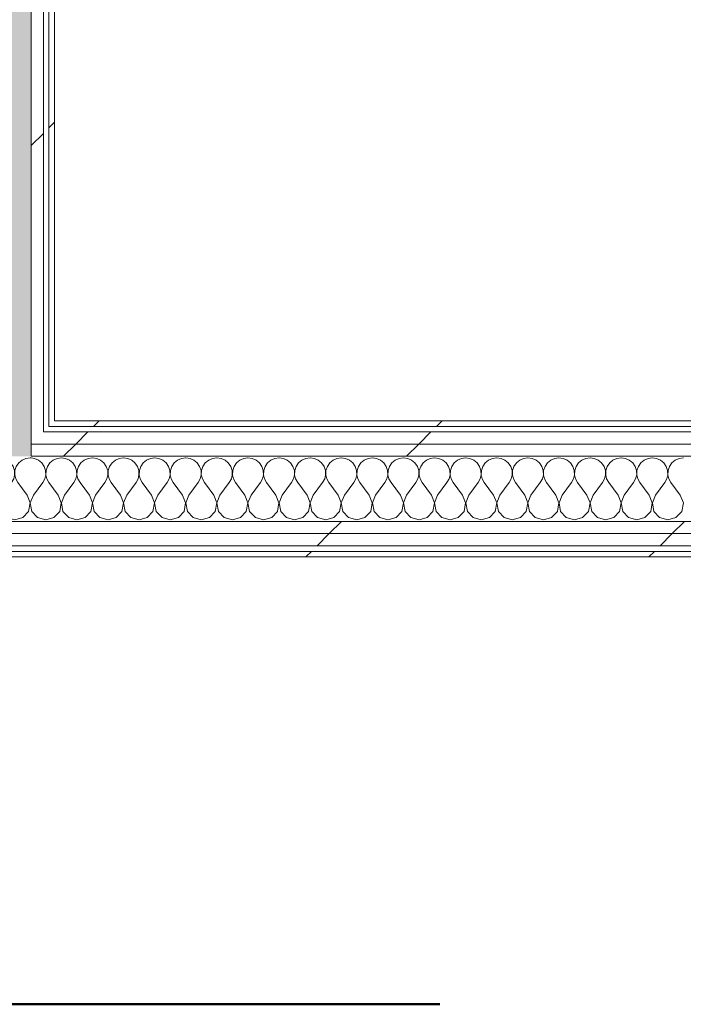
# Model space of a CAD drawing. Header units: millimetres. Extents: x -28277 to 305935, y -19284 to 4746.
# Tile 209 of 256: x 180820 to 181532, y -17757 to -16701. Entities that reach past the tile are written whole.
import ezdxf

# ---------------------------------------------------------------- set-up
doc = ezdxf.new("R2010")
doc.units = ezdxf.units.MM
doc.header["$MEASUREMENT"] = 0
doc.linetypes.add('Punto & Rayas', pattern=[1340.555525, 635, -352.777778, 0, -352.777747])
doc.linetypes.add('Wipeout_Contour', pattern=[1000, 0, -1000])
for name, color, linetype, lineweight, true_color in [('01_2D_Ambit_Pluma_Nº__242', 7, 'Continuous', 50, 0xfb0013), ('Nuevo_08_E_Envans secs_Pluma_Nº__102', 7, 'Continuous', 5, 0xcccccc), ('Nuevo_08_E_Envans secs_Pluma_Nº__171', 171, 'Continuous', 13, 0xaaaaff), ('Nuevo_08_E_Envans secs_Pluma_Nº__177', 7, 'Continuous', 15, 0xf7e046)]:
    doc.layers.add(name, color=color, linetype=linetype, lineweight=lineweight, true_color=true_color)
doc.layers.add('Nuevo_08_E_Envans secs', color=7, linetype='Continuous')
doc.layers.add('Nuevo_08_E_Envans secs_Pluma_Nº__1', color=7, linetype='Continuous', lineweight=5)
pattern_1 = [(45, (184431.64, 0), (-367.696, 367.696), [390, -130]), (45, (184431.64, 367.7), (-367.696, 367.696), [390, -130])]

# ---------------------------------------------------------------- blocks, each defined once
blk = doc.blocks.new('*X339', base_point=(184431.6, 0))
at = {"layer": 'Nuevo_08_E_Envans secs_Pluma_Nº__102', "color": 254, "linetype": 'Continuous', "lineweight": 5, "true_color": 0xcccccc}
for p, q in [((180793.8, -17171.3), (180792.7, -17171.7)), ((180798.3, -17170.6), (180793.8, -17171.3)), ((180802.9, -17171.3), (180798.3, -17170.6)), ((180807.1, -17173.1), (180802.9, -17171.3)), ((180810.6, -17176.1), (180807.1, -17173.1)), ((180822.9, -17173.1), (180819.3, -17176.1)), ((180827.1, -17171.3), (180822.9, -17173.1)), ((180831.6, -17170.6), (180827.1, -17171.3)), ((180832.7, -17170.8), (180831.6, -17170.6)), ((180813.2, -17179.9), (180810.6, -17176.1)), ((180814.7, -17184.2), (180813.2, -17179.9)), ((180814.9, -17188.8), (180814.7, -17184.2)), ((180815.3, -17184.2), (180815, -17188.8)), ((180816.7, -17179.9), (180815.3, -17184.2)), ((180819.3, -17176.1), (180816.7, -17179.9)), ((180811.6, -17197.3), (180813.9, -17193.3)), ((180813.9, -17193.3), (180814.9, -17188.8)), ((180815, -17188.8), (180816.1, -17193.3)), ((180816.1, -17193.3), (180818.3, -17197.3)), ((180801.6, -17210.6), (180811.6, -17197.3)), ((180828.3, -17210.6), (180818.3, -17197.3)), ((180795, -17210.6), (180792.7, -17207.7)), ((180798.2, -17219.1), (180795, -17210.6)), ((180801.6, -17210.6), (180798.4, -17219.1)), ((180831.6, -17219.1), (180828.3, -17210.6)), ((180832.7, -17216.4), (180831.7, -17219.1)), ((180796.6, -17228.1), (180798.2, -17219.1)), ((180798.4, -17219.1), (180800.1, -17228.1)), ((180829.9, -17228.1), (180831.6, -17219.1)), ((180831.7, -17219.1), (180832.7, -17224.6)), ((180792.7, -17232.3), (180796.6, -17228.1)), ((180800.1, -17228.1), (180806.2, -17234.8)), ((180806.2, -17234.8), (180815, -17237.3)), ((180815, -17237.3), (180823.7, -17234.8)), ((180823.7, -17234.8), (180829.9, -17228.1))]:
    blk.add_line(p, q, dxfattribs=at)
blk = doc.blocks.new('*X340', base_point=(184431.6, 0))
at = {"layer": 'Nuevo_08_E_Envans secs_Pluma_Nº__102', "color": 254, "linetype": 'Continuous', "lineweight": 5, "true_color": 0xcccccc}
for p, q in [((180836.2, -17171.3), (180832.7, -17170.8)), ((180840.4, -17173.1), (180836.2, -17171.3)), ((180843.9, -17176.1), (180840.4, -17173.1)), ((180856.2, -17173.1), (180852.7, -17176.1)), ((180860.4, -17171.3), (180856.2, -17173.1)), ((180865, -17170.6), (180860.4, -17171.3)), ((180869.5, -17171.3), (180865, -17170.6)), ((180873.7, -17173.1), (180869.5, -17171.3)), ((180877.3, -17176.1), (180873.7, -17173.1)), ((180889.5, -17173.1), (180886, -17176.1)), ((180893.8, -17171.3), (180889.5, -17173.1)), ((180898.3, -17170.6), (180893.8, -17171.3)), ((180902.9, -17171.3), (180898.3, -17170.6)), ((180907.1, -17173.1), (180902.9, -17171.3)), ((180910.6, -17176.1), (180907.1, -17173.1)), ((180922.9, -17173.1), (180919.3, -17176.1)), ((180927.1, -17171.3), (180922.9, -17173.1)), ((180931.6, -17170.6), (180927.1, -17171.3)), ((180936.2, -17171.3), (180931.6, -17170.6)), ((180940.4, -17173.1), (180936.2, -17171.3)), ((180943.9, -17176.1), (180940.4, -17173.1)), ((180956.2, -17173.1), (180952.7, -17176.1)), ((180960.4, -17171.3), (180956.2, -17173.1)), ((180965, -17170.6), (180960.4, -17171.3)), ((180969.5, -17171.3), (180965, -17170.6)), ((180973.7, -17173.1), (180969.5, -17171.3)), ((180977.3, -17176.1), (180973.7, -17173.1)), ((180989.5, -17173.1), (180986, -17176.1)), ((180993.8, -17171.3), (180989.5, -17173.1)), ((180998.3, -17170.6), (180993.8, -17171.3)), ((181002.9, -17171.3), (180998.3, -17170.6)), ((181007.1, -17173.1), (181002.9, -17171.3)), ((181010.6, -17176.1), (181007.1, -17173.1)), ((181022.9, -17173.1), (181019.3, -17176.1)), ((181027.1, -17171.3), (181022.9, -17173.1)), ((181031.6, -17170.6), (181027.1, -17171.3)), ((181036.2, -17171.3), (181031.6, -17170.6)), ((181040.4, -17173.1), (181036.2, -17171.3)), ((181043.9, -17176.1), (181040.4, -17173.1)), ((181056.2, -17173.1), (181052.7, -17176.1)), ((181060.4, -17171.3), (181056.2, -17173.1)), ((181065, -17170.6), (181060.4, -17171.3)), ((181069.5, -17171.3), (181065, -17170.6)), ((181073.7, -17173.1), (181069.5, -17171.3)), ((181077.3, -17176.1), (181073.7, -17173.1)), ((181089.5, -17173.1), (181086, -17176.1)), ((181093.8, -17171.3), (181089.5, -17173.1)), ((181098.3, -17170.6), (181093.8, -17171.3)), ((181102.9, -17171.3), (181098.3, -17170.6)), ((181107.1, -17173.1), (181102.9, -17171.3)), ((181110.6, -17176.1), (181107.1, -17173.1)), ((181122.9, -17173.1), (181119.3, -17176.1)), ((181127.1, -17171.3), (181122.9, -17173.1)), ((181131.6, -17170.6), (181127.1, -17171.3)), ((181136.2, -17171.3), (181131.6, -17170.6)), ((181140.4, -17173.1), (181136.2, -17171.3)), ((181143.9, -17176.1), (181140.4, -17173.1)), ((181156.2, -17173.1), (181152.7, -17176.1)), ((181160.4, -17171.3), (181156.2, -17173.1)), ((181165, -17170.6), (181160.4, -17171.3)), ((181169.5, -17171.3), (181165, -17170.6)), ((181173.7, -17173.1), (181169.5, -17171.3)), ((181177.3, -17176.1), (181173.7, -17173.1)), ((181189.5, -17173.1), (181186, -17176.1)), ((181193.8, -17171.3), (181189.5, -17173.1)), ((181198.3, -17170.6), (181193.8, -17171.3)), ((181202.9, -17171.3), (181198.3, -17170.6)), ((181207.1, -17173.1), (181202.9, -17171.3)), ((181210.6, -17176.1), (181207.1, -17173.1)), ((181222.9, -17173.1), (181219.3, -17176.1)), ((181227.1, -17171.3), (181222.9, -17173.1)), ((181231.6, -17170.6), (181227.1, -17171.3)), ((181236.2, -17171.3), (181231.6, -17170.6)), ((181240.4, -17173.1), (181236.2, -17171.3)), ((181243.9, -17176.1), (181240.4, -17173.1)), ((181256.2, -17173.1), (181252.7, -17176.1)), ((181260.4, -17171.3), (181256.2, -17173.1)), ((181265, -17170.6), (181260.4, -17171.3)), ((181269.5, -17171.3), (181265, -17170.6)), ((181273.7, -17173.1), (181269.5, -17171.3)), ((181277.3, -17176.1), (181273.7, -17173.1)), ((181289.5, -17173.1), (181286, -17176.1)), ((181293.8, -17171.3), (181289.5, -17173.1)), ((181298.3, -17170.6), (181293.8, -17171.3)), ((181302.9, -17171.3), (181298.3, -17170.6)), ((181307.1, -17173.1), (181302.9, -17171.3)), ((181310.6, -17176.1), (181307.1, -17173.1)), ((181322.9, -17173.1), (181319.3, -17176.1)), ((181327.1, -17171.3), (181322.9, -17173.1)), ((181331.6, -17170.6), (181327.1, -17171.3)), ((181336.2, -17171.3), (181331.6, -17170.6)), ((181340.4, -17173.1), (181336.2, -17171.3)), ((181343.9, -17176.1), (181340.4, -17173.1)), ((181356.2, -17173.1), (181352.7, -17176.1)), ((181360.4, -17171.3), (181356.2, -17173.1)), ((181365, -17170.6), (181360.4, -17171.3)), ((181369.5, -17171.3), (181365, -17170.6)), ((181373.7, -17173.1), (181369.5, -17171.3)), ((181377.3, -17176.1), (181373.7, -17173.1)), ((181389.5, -17173.1), (181386, -17176.1)), ((181393.8, -17171.3), (181389.5, -17173.1)), ((181398.3, -17170.6), (181393.8, -17171.3)), ((181402.9, -17171.3), (181398.3, -17170.6)), ((181407.1, -17173.1), (181402.9, -17171.3)), ((181410.6, -17176.1), (181407.1, -17173.1)), ((181422.9, -17173.1), (181419.3, -17176.1)), ((181427.1, -17171.3), (181422.9, -17173.1)), ((181431.6, -17170.6), (181427.1, -17171.3)), ((181436.2, -17171.3), (181431.6, -17170.6)), ((181440.4, -17173.1), (181436.2, -17171.3)), ((181443.9, -17176.1), (181440.4, -17173.1)), ((181456.2, -17173.1), (181452.7, -17176.1)), ((181460.4, -17171.3), (181456.2, -17173.1)), ((181465, -17170.6), (181460.4, -17171.3)), ((181469.5, -17171.3), (181465, -17170.6)), ((181473.7, -17173.1), (181469.5, -17171.3)), ((181477.3, -17176.1), (181473.7, -17173.1)), ((181489.5, -17173.1), (181486, -17176.1)), ((181493.8, -17171.3), (181489.5, -17173.1)), ((181498.3, -17170.6), (181493.8, -17171.3)), ((181502.9, -17171.3), (181498.3, -17170.6)), ((181507.1, -17173.1), (181502.9, -17171.3)), ((181510.6, -17176.1), (181507.1, -17173.1)), ((181522.9, -17173.1), (181519.3, -17176.1)), ((181527.1, -17171.3), (181522.9, -17173.1)), ((181531.6, -17170.6), (181527.1, -17171.3)), ((180846.6, -17179.9), (180843.9, -17176.1)), ((180848, -17184.2), (180846.6, -17179.9)), ((180848.2, -17188.8), (180848, -17184.2)), ((180848.6, -17184.2), (180848.4, -17188.8)), ((180850.1, -17179.9), (180848.6, -17184.2)), ((180852.7, -17176.1), (180850.1, -17179.9)), ((180879.9, -17179.9), (180877.3, -17176.1)), ((180881.4, -17184.2), (180879.9, -17179.9)), ((180881.6, -17188.8), (180881.4, -17184.2)), ((180881.9, -17184.2), (180881.7, -17188.8)), ((180883.4, -17179.9), (180881.9, -17184.2)), ((180886, -17176.1), (180883.4, -17179.9)), ((180913.2, -17179.9), (180910.6, -17176.1)), ((180914.7, -17184.2), (180913.2, -17179.9)), ((180914.9, -17188.8), (180914.7, -17184.2)), ((180915.3, -17184.2), (180915, -17188.8)), ((180916.7, -17179.9), (180915.3, -17184.2)), ((180919.3, -17176.1), (180916.7, -17179.9)), ((180946.6, -17179.9), (180943.9, -17176.1)), ((180948, -17184.2), (180946.6, -17179.9)), ((180948.2, -17188.8), (180948, -17184.2)), ((180948.6, -17184.2), (180948.4, -17188.8)), ((180950.1, -17179.9), (180948.6, -17184.2)), ((180952.7, -17176.1), (180950.1, -17179.9)), ((180979.9, -17179.9), (180977.3, -17176.1)), ((180981.4, -17184.2), (180979.9, -17179.9)), ((180981.6, -17188.8), (180981.4, -17184.2)), ((180981.9, -17184.2), (180981.7, -17188.8)), ((180983.4, -17179.9), (180981.9, -17184.2)), ((180986, -17176.1), (180983.4, -17179.9)), ((181013.2, -17179.9), (181010.6, -17176.1)), ((181014.7, -17184.2), (181013.2, -17179.9)), ((181014.9, -17188.8), (181014.7, -17184.2)), ((181015.3, -17184.2), (181015, -17188.8)), ((181016.7, -17179.9), (181015.3, -17184.2)), ((181019.3, -17176.1), (181016.7, -17179.9)), ((181046.6, -17179.9), (181043.9, -17176.1)), ((181048, -17184.2), (181046.6, -17179.9)), ((181048.2, -17188.8), (181048, -17184.2)), ((181048.6, -17184.2), (181048.4, -17188.8)), ((181050.1, -17179.9), (181048.6, -17184.2)), ((181052.7, -17176.1), (181050.1, -17179.9)), ((181079.9, -17179.9), (181077.3, -17176.1)), ((181081.4, -17184.2), (181079.9, -17179.9)), ((181081.6, -17188.8), (181081.4, -17184.2)), ((181081.9, -17184.2), (181081.7, -17188.8)), ((181083.4, -17179.9), (181081.9, -17184.2)), ((181086, -17176.1), (181083.4, -17179.9)), ((181113.2, -17179.9), (181110.6, -17176.1)), ((181114.7, -17184.2), (181113.2, -17179.9)), ((181114.9, -17188.8), (181114.7, -17184.2)), ((181115.3, -17184.2), (181115, -17188.8)), ((181116.7, -17179.9), (181115.3, -17184.2)), ((181119.3, -17176.1), (181116.7, -17179.9)), ((181146.6, -17179.9), (181143.9, -17176.1)), ((181148, -17184.2), (181146.6, -17179.9)), ((181148.2, -17188.8), (181148, -17184.2)), ((181148.6, -17184.2), (181148.4, -17188.8)), ((181150.1, -17179.9), (181148.6, -17184.2)), ((181152.7, -17176.1), (181150.1, -17179.9)), ((181179.9, -17179.9), (181177.3, -17176.1)), ((181181.4, -17184.2), (181179.9, -17179.9)), ((181181.6, -17188.8), (181181.4, -17184.2)), ((181181.9, -17184.2), (181181.7, -17188.8)), ((181183.4, -17179.9), (181181.9, -17184.2)), ((181186, -17176.1), (181183.4, -17179.9)), ((181213.2, -17179.9), (181210.6, -17176.1)), ((181214.7, -17184.2), (181213.2, -17179.9)), ((181214.9, -17188.8), (181214.7, -17184.2)), ((181215.3, -17184.2), (181215, -17188.8)), ((181216.7, -17179.9), (181215.3, -17184.2)), ((181219.3, -17176.1), (181216.7, -17179.9)), ((181246.6, -17179.9), (181243.9, -17176.1)), ((181248, -17184.2), (181246.6, -17179.9)), ((181248.2, -17188.8), (181248, -17184.2)), ((181248.6, -17184.2), (181248.4, -17188.8)), ((181250.1, -17179.9), (181248.6, -17184.2)), ((181252.7, -17176.1), (181250.1, -17179.9)), ((181279.9, -17179.9), (181277.3, -17176.1)), ((181281.4, -17184.2), (181279.9, -17179.9)), ((181281.6, -17188.8), (181281.4, -17184.2)), ((181281.9, -17184.2), (181281.7, -17188.8)), ((181283.4, -17179.9), (181281.9, -17184.2)), ((181286, -17176.1), (181283.4, -17179.9)), ((181313.2, -17179.9), (181310.6, -17176.1)), ((181314.7, -17184.2), (181313.2, -17179.9)), ((181314.9, -17188.8), (181314.7, -17184.2)), ((181315.3, -17184.2), (181315, -17188.8)), ((181316.7, -17179.9), (181315.3, -17184.2)), ((181319.3, -17176.1), (181316.7, -17179.9)), ((181346.6, -17179.9), (181343.9, -17176.1)), ((181348, -17184.2), (181346.6, -17179.9)), ((181348.2, -17188.8), (181348, -17184.2)), ((181348.6, -17184.2), (181348.4, -17188.8)), ((181350.1, -17179.9), (181348.6, -17184.2)), ((181352.7, -17176.1), (181350.1, -17179.9)), ((181379.9, -17179.9), (181377.3, -17176.1)), ((181381.4, -17184.2), (181379.9, -17179.9)), ((181381.6, -17188.8), (181381.4, -17184.2)), ((181381.9, -17184.2), (181381.7, -17188.8)), ((181383.4, -17179.9), (181381.9, -17184.2)), ((181386, -17176.1), (181383.4, -17179.9)), ((181413.2, -17179.9), (181410.6, -17176.1)), ((181414.7, -17184.2), (181413.2, -17179.9)), ((181414.9, -17188.8), (181414.7, -17184.2)), ((181415.3, -17184.2), (181415, -17188.8)), ((181416.7, -17179.9), (181415.3, -17184.2)), ((181419.3, -17176.1), (181416.7, -17179.9)), ((181446.6, -17179.9), (181443.9, -17176.1)), ((181448, -17184.2), (181446.6, -17179.9)), ((181448.2, -17188.8), (181448, -17184.2)), ((181448.6, -17184.2), (181448.4, -17188.8)), ((181450.1, -17179.9), (181448.6, -17184.2)), ((181452.7, -17176.1), (181450.1, -17179.9)), ((181479.9, -17179.9), (181477.3, -17176.1)), ((181481.4, -17184.2), (181479.9, -17179.9)), ((181481.6, -17188.8), (181481.4, -17184.2)), ((181481.9, -17184.2), (181481.7, -17188.8)), ((181483.4, -17179.9), (181481.9, -17184.2)), ((181486, -17176.1), (181483.4, -17179.9)), ((181513.2, -17179.9), (181510.6, -17176.1)), ((181514.7, -17184.2), (181513.2, -17179.9)), ((181514.9, -17188.8), (181514.7, -17184.2)), ((181515.3, -17184.2), (181515, -17188.8)), ((181516.7, -17179.9), (181515.3, -17184.2)), ((181519.3, -17176.1), (181516.7, -17179.9)), ((180845, -17197.3), (180847.2, -17193.3)), ((180847.2, -17193.3), (180848.2, -17188.8)), ((180848.4, -17188.8), (180849.4, -17193.3)), ((180849.4, -17193.3), (180851.6, -17197.3)), ((180878.3, -17197.3), (180880.5, -17193.3)), ((180880.5, -17193.3), (180881.6, -17188.8)), ((180881.7, -17188.8), (180882.8, -17193.3)), ((180882.8, -17193.3), (180885, -17197.3)), ((180911.6, -17197.3), (180913.9, -17193.3)), ((180913.9, -17193.3), (180914.9, -17188.8)), ((180915, -17188.8), (180916.1, -17193.3)), ((180916.1, -17193.3), (180918.3, -17197.3)), ((180945, -17197.3), (180947.2, -17193.3)), ((180947.2, -17193.3), (180948.2, -17188.8)), ((180948.4, -17188.8), (180949.4, -17193.3)), ((180949.4, -17193.3), (180951.6, -17197.3)), ((180978.3, -17197.3), (180980.5, -17193.3)), ((180980.5, -17193.3), (180981.6, -17188.8)), ((180981.7, -17188.8), (180982.8, -17193.3)), ((180982.8, -17193.3), (180985, -17197.3)), ((181011.6, -17197.3), (181013.9, -17193.3)), ((181013.9, -17193.3), (181014.9, -17188.8)), ((181015, -17188.8), (181016.1, -17193.3)), ((181016.1, -17193.3), (181018.3, -17197.3)), ((181045, -17197.3), (181047.2, -17193.3)), ((181047.2, -17193.3), (181048.2, -17188.8)), ((181048.4, -17188.8), (181049.4, -17193.3)), ((181049.4, -17193.3), (181051.6, -17197.3)), ((181078.3, -17197.3), (181080.5, -17193.3)), ((181080.5, -17193.3), (181081.6, -17188.8)), ((181081.7, -17188.8), (181082.8, -17193.3)), ((181082.8, -17193.3), (181085, -17197.3)), ((181111.6, -17197.3), (181113.9, -17193.3)), ((181113.9, -17193.3), (181114.9, -17188.8)), ((181115, -17188.8), (181116.1, -17193.3)), ((181116.1, -17193.3), (181118.3, -17197.3)), ((181145, -17197.3), (181147.2, -17193.3)), ((181147.2, -17193.3), (181148.2, -17188.8)), ((181148.4, -17188.8), (181149.4, -17193.3)), ((181149.4, -17193.3), (181151.6, -17197.3)), ((181178.3, -17197.3), (181180.5, -17193.3)), ((181180.5, -17193.3), (181181.6, -17188.8)), ((181181.7, -17188.8), (181182.8, -17193.3)), ((181182.8, -17193.3), (181185, -17197.3)), ((181211.6, -17197.3), (181213.9, -17193.3)), ((181213.9, -17193.3), (181214.9, -17188.8)), ((181215, -17188.8), (181216.1, -17193.3)), ((181216.1, -17193.3), (181218.3, -17197.3)), ((181245, -17197.3), (181247.2, -17193.3)), ((181247.2, -17193.3), (181248.2, -17188.8)), ((181248.4, -17188.8), (181249.4, -17193.3)), ((181249.4, -17193.3), (181251.6, -17197.3)), ((181278.3, -17197.3), (181280.5, -17193.3)), ((181280.5, -17193.3), (181281.6, -17188.8)), ((181281.7, -17188.8), (181282.8, -17193.3)), ((181282.8, -17193.3), (181285, -17197.3)), ((181311.6, -17197.3), (181313.9, -17193.3)), ((181313.9, -17193.3), (181314.9, -17188.8)), ((181315, -17188.8), (181316.1, -17193.3)), ((181316.1, -17193.3), (181318.3, -17197.3)), ((181345, -17197.3), (181347.2, -17193.3)), ((181347.2, -17193.3), (181348.2, -17188.8)), ((181348.4, -17188.8), (181349.4, -17193.3)), ((181349.4, -17193.3), (181351.6, -17197.3)), ((181378.3, -17197.3), (181380.5, -17193.3)), ((181380.5, -17193.3), (181381.6, -17188.8)), ((181381.7, -17188.8), (181382.8, -17193.3)), ((181382.8, -17193.3), (181385, -17197.3)), ((181411.6, -17197.3), (181413.9, -17193.3)), ((181413.9, -17193.3), (181414.9, -17188.8)), ((181415, -17188.8), (181416.1, -17193.3)), ((181416.1, -17193.3), (181418.3, -17197.3)), ((181445, -17197.3), (181447.2, -17193.3)), ((181447.2, -17193.3), (181448.2, -17188.8)), ((181448.4, -17188.8), (181449.4, -17193.3)), ((181449.4, -17193.3), (181451.6, -17197.3)), ((181478.3, -17197.3), (181480.5, -17193.3)), ((181480.5, -17193.3), (181481.6, -17188.8)), ((181481.7, -17188.8), (181482.8, -17193.3)), ((181482.8, -17193.3), (181485, -17197.3)), ((181511.6, -17197.3), (181513.9, -17193.3)), ((181513.9, -17193.3), (181514.9, -17188.8)), ((181515, -17188.8), (181516.1, -17193.3)), ((181516.1, -17193.3), (181518.3, -17197.3)), ((180835, -17210.6), (180845, -17197.3)), ((180861.6, -17210.6), (180851.6, -17197.3)), ((180868.3, -17210.6), (180878.3, -17197.3)), ((180895, -17210.6), (180885, -17197.3)), ((180901.6, -17210.6), (180911.6, -17197.3)), ((180928.3, -17210.6), (180918.3, -17197.3)), ((180935, -17210.6), (180945, -17197.3)), ((180961.6, -17210.6), (180951.6, -17197.3)), ((180968.3, -17210.6), (180978.3, -17197.3)), ((180995, -17210.6), (180985, -17197.3)), ((181001.6, -17210.6), (181011.6, -17197.3)), ((181028.3, -17210.6), (181018.3, -17197.3)), ((181035, -17210.6), (181045, -17197.3)), ((181061.6, -17210.6), (181051.6, -17197.3)), ((181068.3, -17210.6), (181078.3, -17197.3)), ((181095, -17210.6), (181085, -17197.3)), ((181101.6, -17210.6), (181111.6, -17197.3)), ((181128.3, -17210.6), (181118.3, -17197.3)), ((181135, -17210.6), (181145, -17197.3)), ((181161.6, -17210.6), (181151.6, -17197.3)), ((181168.3, -17210.6), (181178.3, -17197.3)), ((181195, -17210.6), (181185, -17197.3)), ((181201.6, -17210.6), (181211.6, -17197.3)), ((181228.3, -17210.6), (181218.3, -17197.3)), ((181235, -17210.6), (181245, -17197.3)), ((181261.6, -17210.6), (181251.6, -17197.3)), ((181268.3, -17210.6), (181278.3, -17197.3)), ((181295, -17210.6), (181285, -17197.3)), ((181301.6, -17210.6), (181311.6, -17197.3)), ((181328.3, -17210.6), (181318.3, -17197.3)), ((181335, -17210.6), (181345, -17197.3)), ((181361.6, -17210.6), (181351.6, -17197.3)), ((181368.3, -17210.6), (181378.3, -17197.3)), ((181395, -17210.6), (181385, -17197.3)), ((181401.6, -17210.6), (181411.6, -17197.3)), ((181428.3, -17210.6), (181418.3, -17197.3)), ((181435, -17210.6), (181445, -17197.3)), ((181461.6, -17210.6), (181451.6, -17197.3)), ((181468.3, -17210.6), (181478.3, -17197.3)), ((181495, -17210.6), (181485, -17197.3)), ((181501.6, -17210.6), (181511.6, -17197.3)), ((181528.3, -17210.6), (181518.3, -17197.3)), ((180835, -17210.6), (180832.7, -17216.4)), ((180864.9, -17219.1), (180861.6, -17210.6)), ((180868.3, -17210.6), (180865, -17219.1)), ((180898.2, -17219.1), (180895, -17210.6)), ((180901.6, -17210.6), (180898.4, -17219.1)), ((180931.6, -17219.1), (180928.3, -17210.6)), ((180935, -17210.6), (180931.7, -17219.1)), ((180964.9, -17219.1), (180961.6, -17210.6)), ((180968.3, -17210.6), (180965, -17219.1)), ((180998.2, -17219.1), (180995, -17210.6)), ((181001.6, -17210.6), (180998.4, -17219.1)), ((181031.6, -17219.1), (181028.3, -17210.6)), ((181035, -17210.6), (181031.7, -17219.1)), ((181064.9, -17219.1), (181061.6, -17210.6)), ((181068.3, -17210.6), (181065, -17219.1)), ((181098.2, -17219.1), (181095, -17210.6)), ((181101.6, -17210.6), (181098.4, -17219.1)), ((181131.6, -17219.1), (181128.3, -17210.6)), ((181135, -17210.6), (181131.7, -17219.1)), ((181164.9, -17219.1), (181161.6, -17210.6)), ((181168.3, -17210.6), (181165, -17219.1)), ((181198.2, -17219.1), (181195, -17210.6)), ((181201.6, -17210.6), (181198.4, -17219.1)), ((181231.6, -17219.1), (181228.3, -17210.6)), ((181235, -17210.6), (181231.7, -17219.1)), ((181264.9, -17219.1), (181261.6, -17210.6)), ((181268.3, -17210.6), (181265, -17219.1)), ((181298.2, -17219.1), (181295, -17210.6)), ((181301.6, -17210.6), (181298.4, -17219.1)), ((181331.6, -17219.1), (181328.3, -17210.6)), ((181335, -17210.6), (181331.7, -17219.1)), ((181364.9, -17219.1), (181361.6, -17210.6)), ((181368.3, -17210.6), (181365, -17219.1)), ((181398.2, -17219.1), (181395, -17210.6)), ((181401.6, -17210.6), (181398.4, -17219.1)), ((181431.6, -17219.1), (181428.3, -17210.6)), ((181435, -17210.6), (181431.7, -17219.1)), ((181464.9, -17219.1), (181461.6, -17210.6)), ((181468.3, -17210.6), (181465, -17219.1)), ((181498.2, -17219.1), (181495, -17210.6)), ((181501.6, -17210.6), (181498.4, -17219.1)), ((181531.6, -17219.1), (181528.3, -17210.6)), ((180832.7, -17224.6), (180833.4, -17228.1)), ((180863.2, -17228.1), (180864.9, -17219.1)), ((180865, -17219.1), (180866.7, -17228.1)), ((180896.6, -17228.1), (180898.2, -17219.1)), ((180898.4, -17219.1), (180900.1, -17228.1)), ((180929.9, -17228.1), (180931.6, -17219.1)), ((180931.7, -17219.1), (180933.4, -17228.1)), ((180963.2, -17228.1), (180964.9, -17219.1)), ((180965, -17219.1), (180966.7, -17228.1)), ((180996.6, -17228.1), (180998.2, -17219.1)), ((180998.4, -17219.1), (181000.1, -17228.1)), ((181029.9, -17228.1), (181031.6, -17219.1)), ((181031.7, -17219.1), (181033.4, -17228.1)), ((181063.2, -17228.1), (181064.9, -17219.1)), ((181065, -17219.1), (181066.7, -17228.1)), ((181096.6, -17228.1), (181098.2, -17219.1)), ((181098.4, -17219.1), (181100.1, -17228.1)), ((181129.9, -17228.1), (181131.6, -17219.1)), ((181131.7, -17219.1), (181133.4, -17228.1)), ((181163.2, -17228.1), (181164.9, -17219.1)), ((181165, -17219.1), (181166.7, -17228.1)), ((181196.6, -17228.1), (181198.2, -17219.1)), ((181198.4, -17219.1), (181200.1, -17228.1)), ((181229.9, -17228.1), (181231.6, -17219.1)), ((181231.7, -17219.1), (181233.4, -17228.1)), ((181263.2, -17228.1), (181264.9, -17219.1)), ((181265, -17219.1), (181266.7, -17228.1)), ((181296.6, -17228.1), (181298.2, -17219.1)), ((181298.4, -17219.1), (181300.1, -17228.1)), ((181329.9, -17228.1), (181331.6, -17219.1)), ((181331.7, -17219.1), (181333.4, -17228.1)), ((181363.2, -17228.1), (181364.9, -17219.1)), ((181365, -17219.1), (181366.7, -17228.1)), ((181396.6, -17228.1), (181398.2, -17219.1)), ((181398.4, -17219.1), (181400.1, -17228.1)), ((181429.9, -17228.1), (181431.6, -17219.1)), ((181431.7, -17219.1), (181433.4, -17228.1)), ((181463.2, -17228.1), (181464.9, -17219.1)), ((181465, -17219.1), (181466.7, -17228.1)), ((181496.6, -17228.1), (181498.2, -17219.1)), ((181498.4, -17219.1), (181500.1, -17228.1)), ((181529.9, -17228.1), (181531.6, -17219.1)), ((180833.4, -17228.1), (180839.5, -17234.8)), ((180839.5, -17234.8), (180848.3, -17237.3)), ((180848.3, -17237.3), (180857.1, -17234.8)), ((180857.1, -17234.8), (180863.2, -17228.1)), ((180866.7, -17228.1), (180872.9, -17234.8)), ((180872.9, -17234.8), (180881.6, -17237.3)), ((180881.6, -17237.3), (180890.4, -17234.8)), ((180890.4, -17234.8), (180896.6, -17228.1)), ((180900.1, -17228.1), (180906.2, -17234.8)), ((180906.2, -17234.8), (180915, -17237.3)), ((180915, -17237.3), (180923.7, -17234.8)), ((180923.7, -17234.8), (180929.9, -17228.1)), ((180933.4, -17228.1), (180939.5, -17234.8)), ((180939.5, -17234.8), (180948.3, -17237.3)), ((180948.3, -17237.3), (180957.1, -17234.8)), ((180957.1, -17234.8), (180963.2, -17228.1)), ((180966.7, -17228.1), (180972.9, -17234.8)), ((180972.9, -17234.8), (180981.6, -17237.3)), ((180981.6, -17237.3), (180990.4, -17234.8)), ((180990.4, -17234.8), (180996.6, -17228.1)), ((181000.1, -17228.1), (181006.2, -17234.8)), ((181006.2, -17234.8), (181015, -17237.3)), ((181015, -17237.3), (181023.7, -17234.8)), ((181023.7, -17234.8), (181029.9, -17228.1)), ((181033.4, -17228.1), (181039.5, -17234.8)), ((181039.5, -17234.8), (181048.3, -17237.3)), ((181048.3, -17237.3), (181057.1, -17234.8)), ((181057.1, -17234.8), (181063.2, -17228.1)), ((181066.7, -17228.1), (181072.9, -17234.8)), ((181072.9, -17234.8), (181081.6, -17237.3)), ((181081.6, -17237.3), (181090.4, -17234.8)), ((181090.4, -17234.8), (181096.6, -17228.1)), ((181100.1, -17228.1), (181106.2, -17234.8)), ((181106.2, -17234.8), (181115, -17237.3)), ((181115, -17237.3), (181123.7, -17234.8)), ((181123.7, -17234.8), (181129.9, -17228.1)), ((181133.4, -17228.1), (181139.5, -17234.8)), ((181139.5, -17234.8), (181148.3, -17237.3)), ((181148.3, -17237.3), (181157.1, -17234.8)), ((181157.1, -17234.8), (181163.2, -17228.1)), ((181166.7, -17228.1), (181172.9, -17234.8)), ((181172.9, -17234.8), (181181.6, -17237.3)), ((181181.6, -17237.3), (181190.4, -17234.8)), ((181190.4, -17234.8), (181196.6, -17228.1)), ((181200.1, -17228.1), (181206.2, -17234.8)), ((181206.2, -17234.8), (181215, -17237.3)), ((181215, -17237.3), (181223.7, -17234.8)), ((181223.7, -17234.8), (181229.9, -17228.1)), ((181233.4, -17228.1), (181239.5, -17234.8)), ((181239.5, -17234.8), (181248.3, -17237.3)), ((181248.3, -17237.3), (181257.1, -17234.8)), ((181257.1, -17234.8), (181263.2, -17228.1)), ((181266.7, -17228.1), (181272.9, -17234.8)), ((181272.9, -17234.8), (181281.6, -17237.3)), ((181281.6, -17237.3), (181290.4, -17234.8)), ((181290.4, -17234.8), (181296.6, -17228.1)), ((181300.1, -17228.1), (181306.2, -17234.8)), ((181306.2, -17234.8), (181315, -17237.3)), ((181315, -17237.3), (181323.7, -17234.8)), ((181323.7, -17234.8), (181329.9, -17228.1)), ((181333.4, -17228.1), (181339.5, -17234.8)), ((181339.5, -17234.8), (181348.3, -17237.3)), ((181348.3, -17237.3), (181357.1, -17234.8)), ((181357.1, -17234.8), (181363.2, -17228.1)), ((181366.7, -17228.1), (181372.9, -17234.8)), ((181372.9, -17234.8), (181381.6, -17237.3)), ((181381.6, -17237.3), (181390.4, -17234.8)), ((181390.4, -17234.8), (181396.6, -17228.1)), ((181400.1, -17228.1), (181406.2, -17234.8)), ((181406.2, -17234.8), (181415, -17237.3)), ((181415, -17237.3), (181423.7, -17234.8)), ((181423.7, -17234.8), (181429.9, -17228.1)), ((181433.4, -17228.1), (181439.5, -17234.8)), ((181439.5, -17234.8), (181448.3, -17237.3)), ((181448.3, -17237.3), (181457.1, -17234.8)), ((181457.1, -17234.8), (181463.2, -17228.1)), ((181466.7, -17228.1), (181472.9, -17234.8)), ((181472.9, -17234.8), (181481.6, -17237.3)), ((181481.6, -17237.3), (181490.4, -17234.8)), ((181490.4, -17234.8), (181496.6, -17228.1)), ((181500.1, -17228.1), (181506.2, -17234.8)), ((181506.2, -17234.8), (181515, -17237.3)), ((181515, -17237.3), (181523.7, -17234.8)), ((181523.7, -17234.8), (181529.9, -17228.1))]:
    blk.add_line(p, q, dxfattribs=at)
blk = doc.blocks.new('Muro_119_7', base_point=(180646.7, -17277))
at = {"color": 254, "linetype": 'Wipeout_Contour', "lineweight": 0, "ltscale": 726658.251547}
blk.add_wipeout([(180857.7, -17131), (180851.7, -17131), (180851.7, -17137), (180857.7, -17137)], dxfattribs=at).dxf.layer = 'Nuevo_08_E_Envans secs'
at = {"color": 254, "linetype": 'Wipeout_Contour', "lineweight": 0, "ltscale": 735014.144263}
blk.add_wipeout([(180671.7, -17265), (185210.5, -17265), (185210.5, -17252), (180671.7, -17252)], dxfattribs=at).dxf.layer = 'Nuevo_08_E_Envans secs'
at = {"color": 254, "linetype": 'Wipeout_Contour', "lineweight": 0, "ltscale": 734982.143061}
blk.add_wipeout([(180652.7, -17277), (185210.5, -17277), (185210.5, -17271), (180652.7, -17271)], dxfattribs=at).dxf.layer = 'Nuevo_08_E_Envans secs'
at = {"layer": 'Nuevo_08_E_Envans secs_Pluma_Nº__171', "linetype": 'Continuous', "lineweight": 13, "true_color": 0xaaaaff}
h = blk.add_hatch(dxfattribs=at)
h.set_pattern_fill('Panellat_HPL_0007', color=161, style=0, pattern_type=2)
h.set_pattern_definition(pattern_1)
h.paths.add_polyline_path([(180857.7, -17131), (180851.7, -17131), (180851.7, -17137), (180857.7, -17137)])
h = blk.add_hatch(dxfattribs=at)
h.set_pattern_fill('Panellat_HPL_0007', color=161, style=0, pattern_type=2)
h.set_pattern_definition(pattern_1)
h.paths.add_polyline_path([(180652.7, -17277), (185210.5, -17277), (185210.5, -17271), (180652.7, -17271)])
at = {"layer": 'Nuevo_08_E_Envans secs_Pluma_Nº__177', "linetype": 'Continuous', "lineweight": 15, "true_color": 0xf7e046}
h = blk.add_hatch(dxfattribs=at)
h.set_pattern_fill('Panellat_HPL_0007', color=53, style=0, pattern_type=2)
h.set_pattern_definition(pattern_1)
h.paths.add_polyline_path([(180671.7, -17265), (185210.5, -17265), (185210.5, -17252), (180671.7, -17252)])
at = {"layer": 'Nuevo_08_E_Envans secs_Pluma_Nº__1', "color": 7, "linetype": 'Continuous', "lineweight": 5}
for p, q in [((180851.7, -17137), (180851.7, -17131)), ((180671.7, -17265), (185210.5, -17265)), ((180658.7, -17271), (185210.5, -17271))]:
    blk.add_line(p, q, dxfattribs=at)
at = {"layer": 'Nuevo_08_E_Envans secs_Pluma_Nº__1', "color": 7, "linetype": 'Continuous', "lineweight": 5, "flags": 128}
blk.add_lwpolyline([(180646.7, -17277), (185210.5, -17277)], dxfattribs=at)
at = {"color": 254, "linetype": 'Wipeout_Contour', "lineweight": 0, "ltscale": 729732.174314}
blk.add_wipeout([(182395.5, -17131), (180857.7, -17131), (180857.7, -17137), (182395.5, -17137)], dxfattribs=at).dxf.layer = 'Nuevo_08_E_Envans secs'
at = {"color": 254, "linetype": 'Wipeout_Contour', "lineweight": 0, "ltscale": 735035.14377}
blk.add_wipeout([(180684.7, -17252), (185210.5, -17252), (185210.5, -17239), (180684.7, -17239)], dxfattribs=at).dxf.layer = 'Nuevo_08_E_Envans secs'
at = {"layer": 'Nuevo_08_E_Envans secs_Pluma_Nº__171', "linetype": 'Continuous', "lineweight": 13, "true_color": 0xaaaaff}
h = blk.add_hatch(dxfattribs=at)
h.set_pattern_fill('Panellat_HPL_0007', color=161, style=0, pattern_type=2)
h.set_pattern_definition(pattern_1)
h.paths.add_polyline_path([(182395.5, -17131), (180857.7, -17131), (180857.7, -17137), (182395.5, -17137)])
at = {"layer": 'Nuevo_08_E_Envans secs_Pluma_Nº__177', "linetype": 'Continuous', "lineweight": 15, "true_color": 0xf7e046}
h = blk.add_hatch(dxfattribs=at)
h.set_pattern_fill('Panellat_HPL_0007', color=53, style=0, pattern_type=2)
h.set_pattern_definition(pattern_1)
h.paths.add_polyline_path([(180684.7, -17252), (185210.5, -17252), (185210.5, -17239), (180684.7, -17239)])
at = {"layer": 'Nuevo_08_E_Envans secs_Pluma_Nº__1', "color": 7, "linetype": 'Continuous', "lineweight": 5}
for p, q in [((180851.7, -17137), (180857.7, -17137)), ((180857.7, -17137), (182395.5, -17137)), ((180792.7, -17239), (180832.7, -17239)), ((180832.7, -17239), (182420.5, -17239)), ((180684.7, -17252), (185210.5, -17252))]:
    blk.add_line(p, q, dxfattribs=at)
at = {"layer": 'Nuevo_08_E_Envans secs_Pluma_Nº__1', "color": 7, "linetype": 'Continuous', "lineweight": 5, "flags": 128}
blk.add_lwpolyline([(182395.5, -17131), (180857.7, -17131)], dxfattribs=at)
at = {"layer": 'Nuevo_08_E_Envans secs', "color": 7, "lineweight": 20}
for name in ['*X339', '*X340']:
    blk.add_blockref(name, (184431.6, 0), dxfattribs=at)
at = {"color": 254, "linetype": 'Wipeout_Contour', "lineweight": 0, "ltscale": 729742.894306}
blk.add_wipeout([(182420.5, -17156), (180832.7, -17156), (180832.7, -17169), (182420.5, -17169)], dxfattribs=at).dxf.layer = 'Nuevo_08_E_Envans secs'
at = {"layer": 'Nuevo_08_E_Envans secs_Pluma_Nº__177', "linetype": 'Continuous', "lineweight": 15, "true_color": 0xf7e046}
h = blk.add_hatch(dxfattribs=at)
h.set_pattern_fill('Panellat_HPL_0007', color=53, style=0, pattern_type=2)
h.set_pattern_definition(pattern_1)
h.paths.add_polyline_path([(182420.5, -17156), (180832.7, -17156), (180832.7, -17169), (182420.5, -17169)])
at = {"layer": 'Nuevo_08_E_Envans secs_Pluma_Nº__1', "color": 7, "linetype": 'Continuous', "lineweight": 5}
blk.add_line((180832.7, -17169), (182420.5, -17169), dxfattribs=at)
at = {"color": 254, "linetype": 'Wipeout_Contour', "lineweight": 0, "ltscale": 726602.379068}
blk.add_wipeout([(180845.7, -17143), (180832.7, -17143), (180832.7, -17156), (180845.7, -17156)], dxfattribs=at).dxf.layer = 'Nuevo_08_E_Envans secs'
at = {"layer": 'Nuevo_08_E_Envans secs_Pluma_Nº__177', "linetype": 'Continuous', "lineweight": 15, "true_color": 0xf7e046}
h = blk.add_hatch(dxfattribs=at)
h.set_pattern_fill('Panellat_HPL_0007', color=53, style=0, pattern_type=2)
h.set_pattern_definition(pattern_1)
h.paths.add_polyline_path([(180845.7, -17143), (180832.7, -17143), (180832.7, -17156), (180845.7, -17156)])
at = {"layer": 'Nuevo_08_E_Envans secs_Pluma_Nº__1', "color": 7, "linetype": 'Continuous', "lineweight": 5}
for p, q in [((180832.7, -17156), (180832.7, -17143)), ((180832.7, -17169), (180832.7, -17156))]:
    blk.add_line(p, q, dxfattribs=at)
at = {"color": 254, "linetype": 'Wipeout_Contour', "lineweight": 0, "ltscale": 729738.002201}
blk.add_wipeout([(182407.5, -17143), (180845.7, -17143), (180845.7, -17156), (182407.5, -17156)], dxfattribs=at).dxf.layer = 'Nuevo_08_E_Envans secs'
at = {"layer": 'Nuevo_08_E_Envans secs_Pluma_Nº__177', "linetype": 'Continuous', "lineweight": 15, "true_color": 0xf7e046}
h = blk.add_hatch(dxfattribs=at)
h.set_pattern_fill('Panellat_HPL_0007', color=53, style=0, pattern_type=2)
h.set_pattern_definition(pattern_1)
h.paths.add_polyline_path([(182407.5, -17143), (180845.7, -17143), (180845.7, -17156), (182407.5, -17156)])
at = {"layer": 'Nuevo_08_E_Envans secs_Pluma_Nº__1', "color": 7, "linetype": 'Continuous', "lineweight": 5}
for p, q in [((180845.7, -17143), (180845.7, -17137)), ((180845.7, -17143), (180851.7, -17143)), ((180851.7, -17143), (182401.5, -17143)), ((180832.7, -17156), (180845.7, -17156)), ((180845.7, -17156), (182407.5, -17156))]:
    blk.add_line(p, q, dxfattribs=at)
blk = doc.blocks.new('*X718', base_point=(184431.6, 0))
at = {"layer": 'Nuevo_08_E_Envans secs_Pluma_Nº__102', "linetype": 'Continuous', "lineweight": 5, "true_color": 0xcccccc}
blk.add_hatch(color=254, dxfattribs=at).paths.add_polyline_path([(180832.7, -17156), (180792.7, -17156), (180792.7, -17169), (180832.7, -17169)])
blk = doc.blocks.new('*X719', base_point=(184431.6, 0))
at = {"layer": 'Nuevo_08_E_Envans secs_Pluma_Nº__102', "linetype": 'Continuous', "lineweight": 5, "true_color": 0xcccccc}
blk.add_hatch(color=254, dxfattribs=at).paths.add_polyline_path([(180832.7, -17143), (180792.7, -17143), (180792.7, -17156), (180832.7, -17156)])
blk = doc.blocks.new('*X720', base_point=(184431.6, 0))
at = {"layer": 'Nuevo_08_E_Envans secs_Pluma_Nº__102', "linetype": 'Continuous', "lineweight": 5, "true_color": 0xcccccc}
blk.add_hatch(color=254, dxfattribs=at).paths.add_polyline_path([(180832.7, -17137), (180792.7, -17137), (180792.7, -17143), (180832.7, -17143)])
blk = doc.blocks.new('*X721', base_point=(184431.6, 0))
at = {"layer": 'Nuevo_08_E_Envans secs_Pluma_Nº__102', "linetype": 'Continuous', "lineweight": 5, "true_color": 0xcccccc}
blk.add_hatch(color=254, dxfattribs=at).paths.add_polyline_path([(180832.7, -17131), (180792.7, -17131), (180792.7, -17137), (180832.7, -17137)])
blk = doc.blocks.new('*X722', base_point=(184431.6, 0))
at = {"layer": 'Nuevo_08_E_Envans secs_Pluma_Nº__102', "linetype": 'Continuous', "lineweight": 5, "true_color": 0xcccccc}
blk.add_hatch(color=254, dxfattribs=at).paths.add_polyline_path([(180832.7, -17131), (180832.7, -13647), (180792.7, -13647), (180792.7, -17131)])
blk = doc.blocks.new('Muro_200_7', base_point=(180857.7, -17277))
at = {"layer": 'Nuevo_08_E_Envans secs_Pluma_Nº__1', "color": 7, "linetype": 'Continuous', "lineweight": 5}
blk.add_line((180832.7, -17169), (180832.7, -17156), dxfattribs=at)
at = {"layer": 'Nuevo_08_E_Envans secs', "color": 7, "lineweight": 20}
for name in ['*X720', '*X719', '*X718']:
    blk.add_blockref(name, (184431.6, 0), dxfattribs=at)
at = {"color": 254, "linetype": 'Wipeout_Contour', "lineweight": 0, "ltscale": 726066.374418}
blk.add_wipeout([(180857.7, -17131), (180857.7, -13647), (180851.7, -13647), (180851.7, -17131)], dxfattribs=at).dxf.layer = 'Nuevo_08_E_Envans secs'
at = {"layer": 'Nuevo_08_E_Envans secs_Pluma_Nº__171', "linetype": 'Continuous', "lineweight": 13, "true_color": 0xaaaaff}
h = blk.add_hatch(dxfattribs=at)
h.set_pattern_fill('Panellat_HPL_0007', color=161, style=0, pattern_type=2)
h.set_pattern_definition(pattern_1)
h.paths.add_polyline_path([(180857.7, -17131), (180857.7, -13647), (180851.7, -13647), (180851.7, -17131)])
at = {"layer": 'Nuevo_08_E_Envans secs_Pluma_Nº__1', "color": 7, "linetype": 'Continuous', "lineweight": 5}
for p, q in [((180851.7, -17131), (180851.7, -13647)), ((180851.7, -17137), (180851.7, -17131))]:
    blk.add_line(p, q, dxfattribs=at)
at = {"layer": 'Nuevo_08_E_Envans secs_Pluma_Nº__1', "color": 7, "linetype": 'Continuous', "lineweight": 5, "flags": 128}
blk.add_lwpolyline([(180857.7, -17131), (180857.7, -13647)], dxfattribs=at)
at = {"color": 254, "linetype": 'Wipeout_Contour', "lineweight": 0, "ltscale": 726598.79214}
blk.add_wipeout([(180845.7, -17137), (180832.7, -17137), (180832.7, -17143), (180845.7, -17143)], dxfattribs=at).dxf.layer = 'Nuevo_08_E_Envans secs'
at = {"layer": 'Nuevo_08_E_Envans secs_Pluma_Nº__177', "linetype": 'Continuous', "lineweight": 15, "true_color": 0xf7e046}
h = blk.add_hatch(dxfattribs=at)
h.set_pattern_fill('Panellat_HPL_0007', color=53, style=0, pattern_type=2)
h.set_pattern_definition(pattern_1)
h.paths.add_polyline_path([(180845.7, -17137), (180832.7, -17137), (180832.7, -17143), (180845.7, -17143)])
at = {"layer": 'Nuevo_08_E_Envans secs_Pluma_Nº__1', "color": 7, "linetype": 'Continuous', "lineweight": 5}
blk.add_line((180832.7, -17156), (180832.7, -17143), dxfattribs=at)
at = {"layer": 'Nuevo_08_E_Envans secs', "color": 7, "lineweight": 20}
blk.add_blockref('*X721', (184431.6, 0), dxfattribs=at)
at = {"color": 254, "linetype": 'Wipeout_Contour', "lineweight": 0, "ltscale": 726596.527957}
blk.add_wipeout([(180845.7, -17131), (180832.7, -17131), (180832.7, -17137), (180845.7, -17137)], dxfattribs=at).dxf.layer = 'Nuevo_08_E_Envans secs'
at = {"layer": 'Nuevo_08_E_Envans secs_Pluma_Nº__177', "linetype": 'Continuous', "lineweight": 15, "true_color": 0xf7e046}
h = blk.add_hatch(dxfattribs=at)
h.set_pattern_fill('Panellat_HPL_0007', color=53, style=0, pattern_type=2)
h.set_pattern_definition(pattern_1)
h.paths.add_polyline_path([(180845.7, -17131), (180832.7, -17131), (180832.7, -17137), (180845.7, -17137)])
at = {"layer": 'Nuevo_08_E_Envans secs_Pluma_Nº__1', "color": 7, "linetype": 'Continuous', "lineweight": 5}
for p, q in [((180832.7, -17143), (180832.7, -17137)), ((180845.7, -17143), (180845.7, -17137))]:
    blk.add_line(p, q, dxfattribs=at)
at = {"color": 254, "linetype": 'Wipeout_Contour', "lineweight": 0, "ltscale": 726004.600466}
blk.add_wipeout([(180845.7, -17131), (180845.7, -13647), (180832.7, -13647), (180832.7, -17131)], dxfattribs=at).dxf.layer = 'Nuevo_08_E_Envans secs'
at = {"layer": 'Nuevo_08_E_Envans secs_Pluma_Nº__177', "linetype": 'Continuous', "lineweight": 15, "true_color": 0xf7e046}
h = blk.add_hatch(dxfattribs=at)
h.set_pattern_fill('Panellat_HPL_0007', color=53, style=0, pattern_type=2)
h.set_pattern_definition(pattern_1)
h.paths.add_polyline_path([(180845.7, -17131), (180845.7, -13647), (180832.7, -13647), (180832.7, -17131)])
at = {"layer": 'Nuevo_08_E_Envans secs_Pluma_Nº__1', "color": 7, "linetype": 'Continuous', "lineweight": 5}
for p, q in [((180832.7, -17131), (180832.7, -13647)), ((180845.7, -17131), (180845.7, -13647)), ((180832.7, -17137), (180832.7, -17131)), ((180845.7, -17137), (180845.7, -17131))]:
    blk.add_line(p, q, dxfattribs=at)
at = {"layer": 'Nuevo_08_E_Envans secs', "color": 7, "lineweight": 20}
blk.add_blockref('*X722', (184431.6, 0), dxfattribs=at)

msp = doc.modelspace()

# ---------------------------------------------------------------- linework, layer by layer
at = {"layer": '01_2D_Ambit_Pluma_Nº__242', "color": 1, "linetype": 'Punto & Rayas', "lineweight": 50, "true_color": 0xfb0013, "flags": 128}
msp.add_lwpolyline([(155931.626, 1816.795), (155931.626, 4745.928), (192311.213, 4745.928), (192311.213, -1396.866), (190905.792, -1396.866), (190905.792, -11392.724), (191347.947, -11392.724), (191347.947, -17756.595), (180499.362, -17756.595), (180499.362, -11834.879), (181983.739, -11834.879), (181983.739, -2249.593), (161120.47, -2249.593), (161120.47, 1816.795)], close=True, dxfattribs=at)

# ---------------------------------------------------------------- next in the draw order: block references
at = {"layer": 'Nuevo_08_E_Envans secs', "color": 7, "lineweight": 20}
msp.add_blockref('Muro_119_7', (180646.749, -17276.976), dxfattribs=at)

# ---------------------------------------------------------------- next in the draw order: block references
msp.add_blockref('Muro_200_7', (180857.749, -17276.976), dxfattribs=at)

doc.saveas('drawing.dxf')
